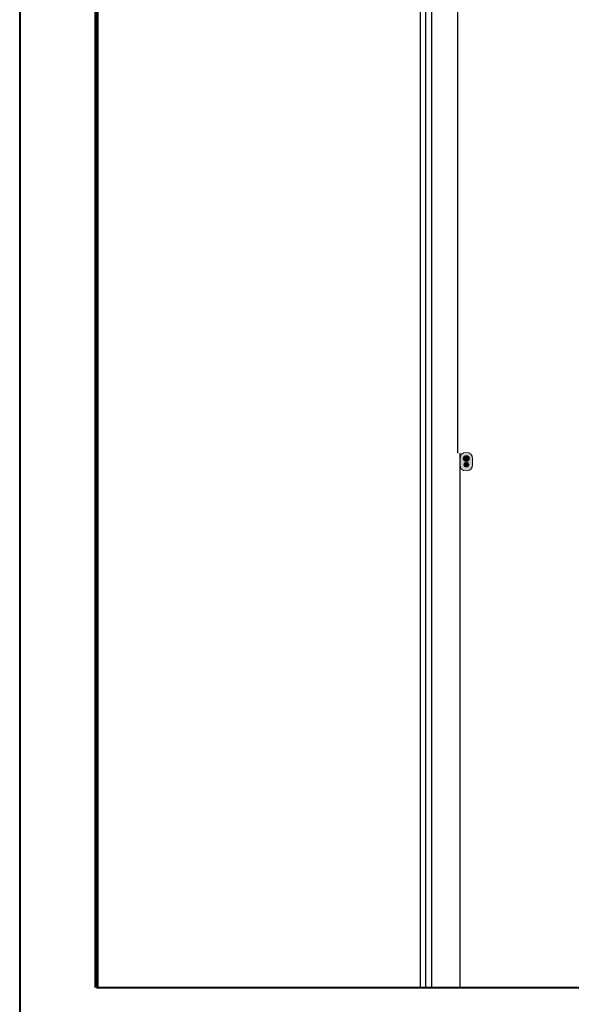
# Model space of a CAD drawing. Header units: millimetres. Extents: x 6612729504 to 6612744462, y 5733542327 to 5733549367.
# Tile 2 of 109: x 6612730637 to 6612731531, y 5733543430 to 5733545027. Entities that reach past the tile are written whole.
import ezdxf

# ---------------------------------------------------------------- set-up
doc = ezdxf.new("R2010")
doc.units = ezdxf.units.MM
doc.header["$MEASUREMENT"] = 0
for name, color, linetype in [('!!!!_SCIANY GRUBE', 7, 'Continuous'), ('_ ARKUSZ _ 01 _ RAMKA', 7, 'Continuous'), ('A_ocieplenie', 7, 'Continuous'), ('F_SAN_Piony CO na rzucie', 7, 'Continuous'), ('F_SAN_Przewody powrotne CO na rzucie', 7, 'Continuous'), ('F_SAN_Przewody zasilające CO na rzucie', 7, 'Continuous'), ('SAN_Piony CO na rzucie', 7, 'Continuous'), ('SAN_Przewody powrotne CO na rzucie', 7, 'Continuous'), ('SAN_Przewody zasilające CO na rzucie', 7, 'Continuous')]:
    doc.layers.add(name, color=color, linetype=linetype)

msp = doc.modelspace()

# ---------------------------------------------------------------- hatches: boundary and pattern name
at = {"layer": 'F_SAN_Piony CO na rzucie', "linetype": 'Continuous', "lineweight": 211}
msp.add_hatch(color=252, dxfattribs=at).paths.add_polyline_path([(6612731351.126138, 5733544305.080565), (6612731351.12676, 5733544304.931396), (6612731351.128629, 5733544304.783063), (6612731351.131747, 5733544304.635571), (6612731351.13612, 5733544304.48893), (6612731351.141748, 5733544304.343145), (6612731351.148638, 5733544304.198223), (6612731351.156791, 5733544304.054171), (6612731351.166211, 5733544303.910996), (6612731351.176901, 5733544303.768704), (6612731351.188866, 5733544303.627304), (6612731351.202108, 5733544303.486801), (6612731351.216632, 5733544303.347202), (6612731351.23244, 5733544303.208515), (6612731351.249535, 5733544303.070746), (6612731351.267921, 5733544302.933903), (6612731351.287603, 5733544302.797991), (6612731351.308583, 5733544302.663018), (6612731351.330865, 5733544302.528992), (6612731351.354451, 5733544302.395917), (6612731351.379346, 5733544302.263803), (6612731351.405553, 5733544302.132654), (6612731351.433075, 5733544302.00248), (6612731351.461917, 5733544301.873284), (6612731351.49208, 5733544301.745077), (6612731351.523569, 5733544301.617864), (6612731351.556387, 5733544301.491651), (6612731351.590538, 5733544301.366446), (6612731351.626025, 5733544301.242255), (6612731351.662852, 5733544301.119087), (6612731351.701021, 5733544300.996946), (6612731351.740538, 5733544300.875842), (6612731351.781404, 5733544300.755779), (6612731351.823622, 5733544300.636765), (6612731351.867198, 5733544300.518808), (6612731351.912133, 5733544300.401914), (6612731351.958433, 5733544300.286089), (6612731352.0061, 5733544300.17134), (6612731352.055137, 5733544300.057675), (6612731352.105548, 5733544299.945101), (6612731352.157335, 5733544299.833624), (6612731352.210505, 5733544299.723251), (6612731352.265059, 5733544299.61399), (6612731352.320999, 5733544299.505846), (6612731352.378331, 5733544299.398827), (6612731352.437058, 5733544299.29294), (6612731352.497184, 5733544299.188191), (6612731352.558709, 5733544299.084588), (6612731352.621641, 5733544298.982138), (6612731352.685981, 5733544298.880847), (6612731352.751732, 5733544298.780722), (6612731352.818899, 5733544298.681769), (6612731352.887485, 5733544298.583997), (6612731352.957492, 5733544298.487411), (6612731353.028925, 5733544298.39202), (6612731353.101788, 5733544298.29783), (6612731353.176082, 5733544298.204846), (6612731353.251812, 5733544298.113077), (6612731353.328982, 5733544298.02253), (6612731353.368108, 5733544297.977715), (6612731353.407596, 5733544297.933209), (6612731353.447444, 5733544297.889012), (6612731353.487654, 5733544297.845125), (6612731353.528227, 5733544297.801548), (6612731353.569162, 5733544297.758283), (6612731353.610462, 5733544297.715329), (6612731353.652124, 5733544297.672689), (6612731353.694152, 5733544297.630363), (6612731353.736543, 5733544297.58835), (6612731353.7793, 5733544297.546655), (6612731353.822422, 5733544297.505276), (6612731353.86591, 5733544297.464213), (6612731353.909763, 5733544297.42347), (6612731353.953984, 5733544297.383044), (6612731353.998572, 5733544297.342939), (6612731354.043528, 5733544297.303156), (6612731354.088852, 5733544297.263694), (6612731354.134543, 5733544297.224554), (6612731354.180605, 5733544297.185738), (6612731354.227035, 5733544297.147245), (6612731354.273834, 5733544297.109078), (6612731354.368546, 5733544297.033723), (6612731354.464741, 5733544296.959679), (6612731354.562423, 5733544296.886951), (6612731354.661596, 5733544296.81555), (6612731354.762264, 5733544296.745479), (6612731354.86443, 5733544296.676746), (6612731354.968098, 5733544296.60936), (6612731355.07327, 5733544296.543324), (6612731355.17995, 5733544296.478648), (6612731355.288142, 5733544296.415339), (6612731355.397849, 5733544296.353401), (6612731355.509075, 5733544296.292844), (6612731355.621822, 5733544296.233672), (6612731355.736095, 5733544296.175895), (6612731355.851897, 5733544296.119517), (6612731355.969232, 5733544296.064548), (6612731356.088101, 5733544296.010991), (6612731356.208511, 5733544295.958857), (6612731356.330463, 5733544295.90815), (6612731356.453961, 5733544295.858877), (6612731356.579009, 5733544295.811047), (6612731356.705609, 5733544295.764665), (6612731356.833767, 5733544295.719738), (6612731356.963483, 5733544295.676273), (6612731357.094764, 5733544295.634278), (6612731357.227611, 5733544295.59376), (6612731357.362028, 5733544295.554724), (6612731357.498018, 5733544295.517178), (6612731357.635587, 5733544295.481128), (6612731357.774735, 5733544295.446582), (6612731357.915468, 5733544295.413547), (6612731358.057788, 5733544295.382029), (6612731358.201698, 5733544295.352036), (6612731358.347204, 5733544295.323573), (6612731358.494307, 5733544295.296649), (6612731358.643011, 5733544295.271269), (6612731358.79332, 5733544295.247441), (6612731358.945237, 5733544295.225173), (6612731359.098764, 5733544295.20447), (6612731359.253908, 5733544295.185339), (6612731359.41067, 5733544295.167788), (6612731359.569054, 5733544295.151823), (6612731359.729063, 5733544295.137451), (6612731359.8907, 5733544295.12468), (6612731360.05397, 5733544295.113514), (6612731360.218876, 5733544295.103964), (6612731360.385421, 5733544295.096033), (6612731360.553608, 5733544295.089731), (6612731360.723441, 5733544295.085062), (6612731360.894923, 5733544295.082036), (6612731361.068059, 5733544295.080657), (6612731361.595634, 5733544295.08884), (6612731362.952064, 5733544295.211197), (6612731364.225828, 5733544295.475266), (6612731365.411022, 5733544295.875143), (6612731366.501742, 5733544296.404922), (6612731367.492083, 5733544297.058698), (6612731368.37614, 5733544297.830566), (6612731369.148008, 5733544298.714624), (6612731369.801785, 5733544299.704966), (6612731370.331562, 5733544300.795686), (6612731370.731439, 5733544301.980881), (6612731370.995507, 5733544303.254645), (6612731371.117865, 5733544304.611074), (6612731371.126139, 5733544306.538507), (6612731371.126139, 5733544315.080565), (6612731371.05233, 5733544316.463238), (6612731370.834842, 5733544317.765213), (6612731370.479579, 5733544318.980587), (6612731369.992445, 5733544320.103456), (6612731369.379345, 5733544321.127913), (6612731368.646185, 5733544322.048054), (6612731367.798867, 5733544322.857975), (6612731366.843298, 5733544323.551771), (6612731365.785381, 5733544324.123538), (6612731364.631021, 5733544324.567371), (6612731363.386124, 5733544324.877365), (6612731362.056594, 5733544325.047615), (6612731360.581798, 5733544325.072291), (6612731359.047408, 5733544324.949934), (6612731357.658668, 5733544324.685864), (6612731356.412622, 5733544324.285988), (6612731355.30632, 5733544323.75621), (6612731354.336809, 5733544323.102434), (6612731353.501138, 5733544322.330564), (6612731352.796352, 5733544321.446507), (6612731352.219501, 5733544320.456166), (6612731351.767631, 5733544319.365446), (6612731351.437791, 5733544318.180251), (6612731351.227027, 5733544316.906487), (6612731351.132389, 5733544315.550057), (6612731351.126138, 5733544313.630499)])
at = {"layer": 'F_SAN_Przewody powrotne CO na rzucie', "linetype": 'Continuous', "lineweight": 18}
msp.add_hatch(color=252, dxfattribs=at).paths.add_polyline_path([(6612731361.126138, 5733544309.080565, 1), (6612731361.126138, 5733544301.080565, 1)])
at = {"layer": 'F_SAN_Przewody zasilające CO na rzucie', "linetype": 'Continuous', "lineweight": 40}
msp.add_hatch(color=252, dxfattribs=at).paths.add_polyline_path([(6612731361.126138, 5733544319.080565, 1), (6612731361.126138, 5733544311.080565, 1)])

# ---------------------------------------------------------------- linework, layer by layer
at = {"layer": '!!!!_SCIANY GRUBE', "color": 252, "lineweight": 30}
for p, q in [((6612731304.516478, 5733546332.079699), (6612731304.516478, 5733543457.131468)), ((6612731286.516478, 5733543457.131468), (6612731286.516478, 5733546296.080431)), ((6612731346.516478, 5733545579.844684), (6612731346.516478, 5733544323.844682)), ((6612731346.516478, 5733545579.844684), (6612731346.516478, 5733544323.844682)), ((6612731350.516478, 5733544323.844682), (6612731350.516478, 5733543457.131468))]:
    msp.add_line(p, q, dxfattribs=at)
at = {"layer": '_ ARKUSZ _ 01 _ RAMKA', "color": 252, "lineweight": 40}
msp.add_line((6612730761.600903, 5733543457.131468), (6612744298.273997, 5733543457.131468), dxfattribs=at)
at = {"layer": '_ ARKUSZ _ 01 _ RAMKA', "color": 7, "lineweight": 40}
msp.add_lwpolyline([(6612730636.884463, 5733549367.448231), (6612730636.884463, 5733542327.448219), (6612744461.930632, 5733542327.448219), (6612744461.930632, 5733549367.448231)], close=True, dxfattribs=at)
at = {"layer": 'A_ocieplenie', "color": 252, "lineweight": 200}
msp.add_line((6612730761.600903, 5733549326.80475), (6612730761.600903, 5733543457.131468), dxfattribs=at)
at = {"layer": 'A_ocieplenie', "color": 252, "lineweight": 30}
msp.add_line((6612731295.516478, 5733543457.131468), (6612731295.516478, 5733546296.080431), dxfattribs=at)
at = {"layer": 'SAN_Piony CO na rzucie', "color": 252, "lineweight": 18, "flags": 128}
msp.add_lwpolyline([(6612731351.126138, 5733544305.080565), (6612731351.126138, 5733544315.080565), (6612731351.704263, 5733544319.174234), (6612731353.501138, 5733544322.330493), (6612731356.610513, 5733544324.361788), (6612731361.126138, 5733544325.080565), (6612731365.219807, 5733544324.361815), (6612731368.376066, 5733544322.330565), (6612731370.407361, 5733544319.174315), (6612731371.126138, 5733544315.080565), (6612731371.126138, 5733544305.080565), (6612731370.407388, 5733544300.986897), (6612731368.376138, 5733544297.830637), (6612731365.219888, 5733544295.799342), (6612731361.126138, 5733544295.080565), (6612731356.610519, 5733544295.799315), (6612731353.501143, 5733544297.830565), (6612731351.704265, 5733544300.986815)], close=True, dxfattribs=at)
at = {"layer": 'SAN_Przewody powrotne CO na rzucie', "color": 252, "lineweight": 18}
msp.add_circle((6612731361.126138, 5733544305.080565), 4, dxfattribs=at)
at = {"layer": 'SAN_Przewody zasilające CO na rzucie', "color": 252, "lineweight": 40}
msp.add_circle((6612731361.126138, 5733544315.080565), 4, dxfattribs=at)

doc.saveas('drawing.dxf')
